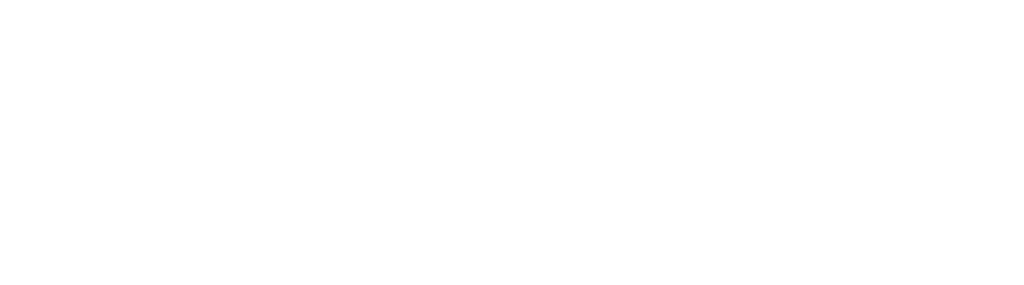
# Model space of a CAD drawing. Header units: millimetres. Extents: x 369815 to 1481759, y -423071 to -27917.
# Tile 206 of 256: x 923407 to 936546, y -133994 to -130720. Entities that reach past the tile are written whole.
import ezdxf

# ---------------------------------------------------------------- set-up
doc = ezdxf.new("R2010")
doc.units = ezdxf.units.MM
doc.styles.add('GOST-2.304_Type-B', font='GOST_Common.ttf')

msp = doc.modelspace()

# ---------------------------------------------------------------- texts
at = {"ltscale": 100, "insert": (746784.1, -130748.4, 3100), "char_height": 250, "width": 17398.124, "attachment_point": 1, "style": 'GOST-2.304_Type-B'}
msp.add_mtext('\\pi-750,l750,t750,5000;1.^IОбщие примечания см. лист 1\\P2.^IШпильки поз.3 устанавливать с шагом 400 по вертикали и с шагом  400 по горизонтали .\\P3.^IАрмирование пилонов  выполнять отдельными стержнями. Арматуру вязать вязальной проволокой в каждом пересечении.\\P{\\C7;4.^IДиаметр оправки стержня при d<20мм - 5d, при d≥20мм - 8d}', dxfattribs=at)

doc.saveas('drawing.dxf')
